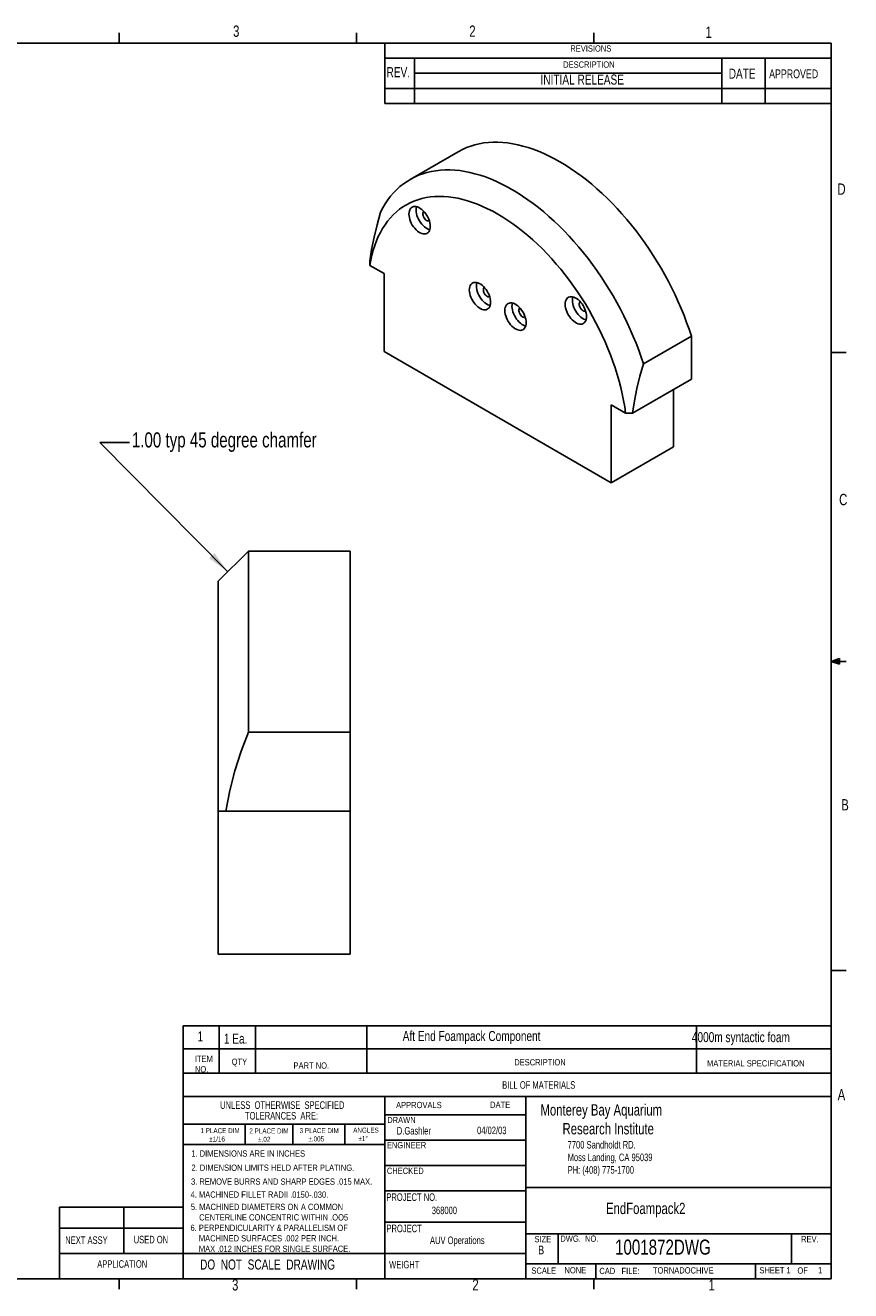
# Model space of a CAD drawing. Extents: x 0.5 to 16.5, y 0.3 to 10.8.
# Tile 2 of 2: x 9.7 to 16.5, y 0.3 to 10.8. Entities that reach past the tile are written whole.
import ezdxf

# ---------------------------------------------------------------- set-up
doc = ezdxf.new("R2010")
doc.units = 0
doc.layers.get('0').update_dxf_attribs({"linetype": 'CONTINUOUS'})
doc.styles.add('SLDTEXTSTYLE0', font='txt', dxfattribs={"width": 0.75})
doc.dimstyles.new('SLDDIMSTYLE8', dxfattribs={"dimtxt": 6, "dimasz": 0.1875, "dimexe": 0, "dimexo": 0.0625, "dimgap": 1.5, "dimtad": 0, "dimtih": 1, "dimtoh": 1, "dimdec": 0, "dimzin": 0, "dimtxsty": 'STANDARD', "dimsah": 1, "dimcen": 0.09, "dimazin": 3, "dimtfac": 1, "dimtdec": 0, "dimtofl": 0, "dimtmove": 0, "dimatfit": 3, "dimtolj": 1, "dimtzin": 0})

msp = doc.modelspace()

# ---------------------------------------------------------------- linework, layer by layer
at = {"color": 7, "linetype": 'CONTINUOUS'}
for p, q in [((10.46975, 10.64207), (10.46975, 10.72687)), ((12.4385, 10.64207), (12.4385, 10.72687)), ((14.40725, 10.64207), (14.40725, 10.72687)), ((0.62625, 10.64207), (16.37625, 10.64207)), ((12.67239, 10.14207), (12.67239, 10.64207)), ((16.37625, 0.39207), (16.37625, 10.64207)), ((12.67239, 10.51707), (16.37625, 10.51707)), ((12.9197, 10.51707), (12.9197, 10.14207)), ((15.46928, 10.51707), (15.46928, 10.14207)), ((15.82922, 10.51707), (15.82922, 10.14207)), ((12.9197, 10.39207), (15.46928, 10.39207)), ((12.67239, 10.26707), (16.37625, 10.26707)), ((12.67239, 10.14207), (16.37625, 10.14207)), ((13.282, 9.74162), (12.88425, 9.51201)), ((12.54932, 8.79902), (12.54893, 8.83269)), ((12.54932, 8.79902), (12.6681, 8.73045)), ((12.6681, 8.73045), (12.6681, 8.08402)), ((14.81806, 7.98158), (15.21581, 8.21119)), ((15.21581, 7.85499), (15.21581, 8.21119)), ((12.6681, 8.08402), (14.55207, 6.99643)), ((16.37625, 8.07529), (16.50125, 8.07529)), ((14.72918, 7.57406), (15.21581, 7.85499)), ((15.06767, 7.29408), (15.06767, 7.76947)), ((14.55207, 6.99643), (14.55207, 7.64286)), ((14.55207, 7.64286), (14.67085, 7.57429)), ((14.72918, 7.57406), (14.67085, 7.57429)), ((14.55207, 6.99643), (15.06767, 7.29408)), ((11.54227, 6.42948), (11.29227, 6.17948)), ((12.38602, 6.42948), (11.54227, 6.42948)), ((11.54227, 6.42948), (11.54227, 4.92759)), ((12.38602, 4.92759), (12.38602, 6.42948)), ((11.29227, 4.27323), (11.29227, 6.17948)), ((16.37625, 5.51279), (16.44343, 5.5368)), ((16.37625, 5.51279), (16.44343, 5.52183)), ((16.37625, 5.51279), (16.50125, 5.51279)), ((16.37625, 5.51279), (16.44343, 5.49021)), ((16.37625, 5.51279), (16.44343, 5.50248)), ((16.44343, 5.5368), (16.44343, 5.49021)), ((11.54227, 4.92759), (12.38602, 4.92759)), ((12.38602, 4.27323), (12.38602, 4.92759)), ((11.35373, 4.27323), (11.29227, 4.27323)), ((11.29227, 3.08573), (11.29227, 4.27323)), ((11.35373, 4.27323), (12.38602, 4.27323)), ((12.38602, 3.08573), (12.38602, 4.27323)), ((11.29227, 3.08573), (12.38602, 3.08573)), ((16.37625, 2.95029), (16.50125, 2.95029)), ((11, 2.3), (11, 2.4907)), ((11, 2.4907), (16.37625, 2.4907)), ((11.3, 2.3), (11.3, 2.4907)), ((11.6, 2.3), (11.6, 2.4907)), ((12.52374, 2.1), (12.52374, 2.4907)), ((15.25856, 2.1), (15.25856, 2.4907)), ((16.37625, 2.3), (11, 2.3)), ((11, 0.39207), (11, 2.3)), ((11.3, 2.3), (11.3, 2.1)), ((11.6, 2.3), (11.6, 2.1)), ((16.37625, 2.1), (11, 2.1)), ((12.67239, 1.90398), (11, 1.90398)), ((12.67239, 1.90398), (16.37625, 1.90398)), ((12.67239, 1.90398), (12.67239, 0.39207)), ((13.84349, 1.90398), (13.84349, 0.39207)), ((12.67239, 1.75398), (13.84349, 1.75398)), ((11, 1.67712), (12.67239, 1.67712)), ((11.51392, 1.67712), (11.51392, 1.50658)), ((11.91122, 1.67712), (11.91122, 1.50658)), ((12.34207, 1.67712), (12.34207, 1.50658)), ((11.91122, 1.50658), (11, 1.50658)), ((11.91122, 1.50658), (12.67239, 1.50658)), ((12.67239, 1.54398), (13.84349, 1.54398)), ((12.67239, 1.33398), (13.84349, 1.33398)), ((12.67239, 1.12398), (13.84349, 1.12398)), ((13.84349, 1.15095), (16.37625, 1.15095)), ((9.97625, 0.39207), (9.97625, 0.9869)), ((9.97625, 0.9869), (11, 0.9869)), ((10.50883, 0.9869), (10.50883, 0.60398)), ((13.84349, 0.86398), (12.67239, 0.86398)), ((9.97625, 0.81367), (11, 0.81367)), ((13.84349, 0.76707), (16.37625, 0.76707)), ((14.10989, 0.76707), (14.10989, 0.51707)), ((16.04739, 0.76707), (16.04739, 0.51707)), ((9.97625, 0.60398), (13.84349, 0.60398)), ((13.84349, 0.51707), (16.37625, 0.51707)), ((14.42239, 0.51707), (14.42239, 0.39207)), ((15.74739, 0.51707), (15.74739, 0.39207)), ((16.37625, 0.39207), (0.62625, 0.39207)), ((10.46975, 0.39207), (10.46975, 0.30727)), ((12.4385, 0.39207), (12.4385, 0.30727)), ((14.40725, 0.39207), (14.40725, 0.30727))]:
    msp.add_line(p, q, dxfattribs=at)
at = {"color": 7, "linetype": 'CONTINUOUS', "flags": 128}
for points in [[(15.21581, 8.21119), (15.19703, 8.26842), (15.17677, 8.32566), (15.15505, 8.38283), (15.13192, 8.43987), (15.1074, 8.49669), (15.08152, 8.5532), (15.05432, 8.60934), (15.02584, 8.66503), (14.99612, 8.72018), (14.9652, 8.77473), (14.93311, 8.82859), (14.89991, 8.88169), (14.86565, 8.93397), (14.83036, 8.98534), (14.79409, 9.03574), (14.75691, 9.0851), (14.71885, 9.13334), (14.67997, 9.18041), (14.64033, 9.22623), (14.59998, 9.27074), (14.55897, 9.31389), (14.51737, 9.35561), (14.47522, 9.39585), (14.43259, 9.43455), (14.38954, 9.47165), (14.34612, 9.5071), (14.3024, 9.54087), (14.25844, 9.57289), (14.21429, 9.60313), (14.17002, 9.63153), (14.12568, 9.65808), (14.08135, 9.68272), (14.03708, 9.70542), (13.99293, 9.72616), (13.94897, 9.7449), (13.90524, 9.76162), (13.86183, 9.77629), (13.81877, 9.7889), (13.77615, 9.79942), (13.734, 9.80784), (13.69239, 9.81416), (13.65139, 9.81836), (13.61103, 9.82043), (13.57139, 9.82038), (13.53252, 9.8182), (13.49446, 9.81389), (13.45727, 9.80747), (13.42101, 9.79894), (13.38572, 9.78831), (13.35145, 9.7756), (13.31825, 9.76083), (13.28617, 9.74401), (13.282, 9.74162)], [(12.63781, 9.24021), (12.65659, 9.27575), (12.67685, 9.3096), (12.69857, 9.34171), (12.7217, 9.37203), (12.74622, 9.40054), (12.7721, 9.42717), (12.7993, 9.45191), (12.82778, 9.47471), (12.8575, 9.49555), (12.88842, 9.51439), (12.92051, 9.53121), (12.95371, 9.54599), (12.98797, 9.5587), (13.02326, 9.56932), (13.05953, 9.57786), (13.09671, 9.58428), (13.13477, 9.58858), (13.17365, 9.59076), (13.21329, 9.59081), (13.25364, 9.58874), (13.29465, 9.58454), (13.33625, 9.57823), (13.3784, 9.5698), (13.42103, 9.55928), (13.46408, 9.54668), (13.5075, 9.532), (13.55122, 9.51529), (13.59518, 9.49655), (13.63933, 9.47581), (13.6836, 9.45311), (13.72794, 9.42846), (13.77227, 9.40192), (13.81654, 9.37351), (13.86069, 9.34327), (13.90465, 9.31125), (13.94838, 9.27749), (13.99179, 9.24203), (14.03484, 9.20493), (14.07747, 9.16624), (14.11962, 9.126), (14.16123, 9.08428), (14.20223, 9.04113), (14.24259, 8.99661), (14.28223, 8.95079), (14.3211, 8.90372), (14.35916, 8.85548), (14.39635, 8.80613), (14.43261, 8.75573), (14.4679, 8.70435), (14.50217, 8.65208), (14.53536, 8.59897), (14.56745, 8.54511), (14.59837, 8.49056), (14.6281, 8.43541), (14.65658, 8.37973), (14.68377, 8.32359), (14.70965, 8.26707), (14.73417, 8.21026), (14.75731, 8.15322), (14.77902, 8.09604), (14.79928, 8.0388), (14.81806, 7.98158)], [(14.67085, 7.57429), (14.66314, 7.6264), (14.65382, 7.67905), (14.64292, 7.73217), (14.63044, 7.78567), (14.6164, 7.83947), (14.60083, 7.89348), (14.58375, 7.94764), (14.56519, 8.00184), (14.54517, 8.05602), (14.52372, 8.11008), (14.50088, 8.16395), (14.47669, 8.21755), (14.45117, 8.27078), (14.42437, 8.32358), (14.39633, 8.37585), (14.36709, 8.42753), (14.3367, 8.47853), (14.3052, 8.52877), (14.27264, 8.57818), (14.23907, 8.62668), (14.20454, 8.67419), (14.1691, 8.72066), (14.13281, 8.766), (14.09573, 8.81014), (14.0579, 8.85303), (14.0194, 8.89458), (13.98026, 8.93475), (13.94057, 8.97346), (13.90037, 9.01067), (13.85973, 9.0463), (13.8187, 9.08032), (13.77736, 9.11266), (13.73577, 9.14328), (13.69398, 9.17212), (13.65206, 9.19916), (13.61008, 9.22434), (13.56811, 9.24763), (13.52619, 9.26899), (13.4844, 9.28838), (13.44281, 9.30579), (13.40147, 9.32118), (13.36044, 9.33453), (13.3198, 9.34582), (13.2796, 9.35503), (13.23991, 9.36215), (13.20077, 9.36716), (13.16227, 9.37007), (13.12444, 9.37085), (13.08736, 9.36953), (13.05107, 9.36609), (13.01563, 9.36053), (12.9811, 9.35288), (12.94753, 9.34314), (12.91497, 9.33133), (12.88347, 9.31746), (12.85308, 9.30155), (12.82384, 9.28363), (12.7958, 9.26373), (12.769, 9.24188), (12.74348, 9.21811), (12.71928, 9.19245), (12.69645, 9.16495), (12.675, 9.13564), (12.65498, 9.10458), (12.63642, 9.07181), (12.61934, 9.03738), (12.60377, 9.00134), (12.58973, 8.96374), (12.57725, 8.92465), (12.56635, 8.88413), (12.55703, 8.84223), (12.54932, 8.79902)], [(12.54893, 8.83269), (12.56412, 8.93181), (12.58426, 9.03287), (12.60905, 9.13606), (12.63781, 9.24021)], [(13.05029, 9.12222), (13.04947, 9.13659), (13.04701, 9.15165), (13.04297, 9.16711), (13.03742, 9.18268), (13.03047, 9.19808), (13.02223, 9.21301), (13.01288, 9.22721), (13.00257, 9.24039), (12.9915, 9.25233), (12.97989, 9.2628), (12.96794, 9.27159), (12.95587, 9.27856), (12.94392, 9.28356), (12.9323, 9.28651), (12.92124, 9.28734), (12.91093, 9.28606), (12.90157, 9.28267), (12.89334, 9.27724), (12.88638, 9.26988), (12.88083, 9.26071), (12.87679, 9.24992), (12.87434, 9.23769), (12.87352, 9.22427), (12.87434, 9.2099), (12.87679, 9.19484), (12.88083, 9.17938), (12.88638, 9.16381), (12.89334, 9.14841), (12.90157, 9.13348), (12.91093, 9.11928), (12.92124, 9.1061), (12.9323, 9.09416), (12.94392, 9.08369), (12.95587, 9.0749), (12.96794, 9.06793), (12.97989, 9.06293), (12.9915, 9.05998), (13.00257, 9.05915), (13.01288, 9.06043), (13.02223, 9.06382), (13.03047, 9.06925), (13.03742, 9.07662), (13.04297, 9.08578), (13.04701, 9.09657), (13.04947, 9.1088), (13.05029, 9.12222)], [(12.93625, 9.28573), (12.93572, 9.28393), (12.93326, 9.27171), (12.93244, 9.25829), (12.93326, 9.24391), (12.93572, 9.22886), (12.93976, 9.2134), (12.94531, 9.19783), (12.95227, 9.18243), (12.9605, 9.1675), (12.96986, 9.1533), (12.98016, 9.14011), (12.99123, 9.12818), (13.00285, 9.11771), (13.0148, 9.10891), (13.02686, 9.10195), (13.03881, 9.09695), (13.04648, 9.09478)], [(13.04248, 9.16868), (13.03951, 9.16749), (13.03322, 9.16693), (13.02626, 9.16854), (13.01901, 9.17224), (13.01186, 9.17783), (13.00518, 9.185), (12.99936, 9.19338), (12.99469, 9.2025), (12.99143, 9.21188), (12.98975, 9.22101), (12.98975, 9.2294), (12.99143, 9.23659), (12.99469, 9.24221), (12.99824, 9.24531)], [(13.55116, 8.49285), (13.55034, 8.50722), (13.54788, 8.52228), (13.54384, 8.53774), (13.53829, 8.55331), (13.53133, 8.56871), (13.5231, 8.58364), (13.51374, 8.59784), (13.50344, 8.61102), (13.49237, 8.62296), (13.48075, 8.63343), (13.4688, 8.64222), (13.45674, 8.64919), (13.44479, 8.65419), (13.43317, 8.65714), (13.42211, 8.65797), (13.4118, 8.65669), (13.40244, 8.6533), (13.39421, 8.64787), (13.38725, 8.64051), (13.3817, 8.63134), (13.37766, 8.62055), (13.37521, 8.60832), (13.37438, 8.5949), (13.37521, 8.58053), (13.37766, 8.56547), (13.3817, 8.55001), (13.38725, 8.53444), (13.39421, 8.51904), (13.40244, 8.50411), (13.4118, 8.48991), (13.42211, 8.47673), (13.43317, 8.46479), (13.44479, 8.45432), (13.45674, 8.44553), (13.4688, 8.43856), (13.48075, 8.43356), (13.49237, 8.43061), (13.50344, 8.42978), (13.51374, 8.43106), (13.5231, 8.43445), (13.53133, 8.43988), (13.53829, 8.44725), (13.54384, 8.45641), (13.54788, 8.4672), (13.55034, 8.47943), (13.55116, 8.49285)], [(13.43712, 8.65636), (13.43659, 8.65456), (13.43413, 8.64234), (13.43331, 8.62892), (13.43413, 8.61454), (13.43659, 8.59949), (13.44063, 8.58403), (13.44618, 8.56846), (13.45313, 8.55306), (13.46137, 8.53813), (13.47072, 8.52393), (13.48103, 8.51074), (13.4921, 8.49881), (13.50371, 8.48834), (13.51566, 8.47954), (13.52773, 8.47258), (13.53968, 8.46758), (13.54735, 8.46541)], [(13.54335, 8.53931), (13.54038, 8.53812), (13.53409, 8.53756), (13.52713, 8.53917), (13.51988, 8.54287), (13.51272, 8.54846), (13.50605, 8.55563), (13.50022, 8.56401), (13.49555, 8.57313), (13.49229, 8.58251), (13.49062, 8.59164), (13.49062, 8.60003), (13.49229, 8.60722), (13.49555, 8.61284), (13.49911, 8.61594)], [(14.34665, 8.37385), (14.34583, 8.38822), (14.34338, 8.40328), (14.33934, 8.41873), (14.33379, 8.43431), (14.32683, 8.4497), (14.3186, 8.46464), (14.30924, 8.47883), (14.29893, 8.49202), (14.28787, 8.50396), (14.27625, 8.51442), (14.2643, 8.52322), (14.25223, 8.53018), (14.24028, 8.53519), (14.22867, 8.53813), (14.2176, 8.53897), (14.20729, 8.53768), (14.19794, 8.53429), (14.1897, 8.52887), (14.18275, 8.5215), (14.1772, 8.51234), (14.17316, 8.50154), (14.1707, 8.48932), (14.16988, 8.4759), (14.1707, 8.46152), (14.17316, 8.44647), (14.1772, 8.43101), (14.18275, 8.41544), (14.1897, 8.40004), (14.19794, 8.3851), (14.20729, 8.37091), (14.2176, 8.35772), (14.22867, 8.34578), (14.24028, 8.33532), (14.25223, 8.32652), (14.2643, 8.31956), (14.27625, 8.31456), (14.28787, 8.31161), (14.29893, 8.31077), (14.30924, 8.31206), (14.3186, 8.31545), (14.32683, 8.32088), (14.33379, 8.32824), (14.33934, 8.33741), (14.34338, 8.3482), (14.34583, 8.36042), (14.34665, 8.37385)], [(14.23261, 8.53735), (14.23208, 8.53556), (14.22963, 8.52334), (14.2288, 8.50991), (14.22963, 8.49554), (14.23208, 8.48048), (14.23612, 8.46503), (14.24167, 8.44945), (14.24863, 8.43406), (14.25686, 8.41912), (14.26622, 8.40493), (14.27653, 8.39174), (14.28759, 8.3798), (14.29921, 8.36934), (14.31116, 8.36054), (14.32322, 8.35358), (14.33517, 8.34857), (14.34285, 8.3464)], [(13.84579, 8.32276), (13.84496, 8.33714), (13.84251, 8.35219), (13.83847, 8.36765), (13.83292, 8.38323), (13.82596, 8.39862), (13.81773, 8.41356), (13.80837, 8.42775), (13.79806, 8.44094), (13.787, 8.45288), (13.77538, 8.46334), (13.76343, 8.47214), (13.75137, 8.4791), (13.73942, 8.4841), (13.7278, 8.48705), (13.71673, 8.48789), (13.70643, 8.4866), (13.69707, 8.48321), (13.68883, 8.47779), (13.68188, 8.47042), (13.67633, 8.46126), (13.67229, 8.45046), (13.66983, 8.43824), (13.66901, 8.42482), (13.66983, 8.41044), (13.67229, 8.39539), (13.67633, 8.37993), (13.68188, 8.36435), (13.68883, 8.34896), (13.69707, 8.33402), (13.70643, 8.31983), (13.71673, 8.30664), (13.7278, 8.2947), (13.73942, 8.28424), (13.75137, 8.27544), (13.76343, 8.26848), (13.77538, 8.26348), (13.787, 8.26053), (13.79806, 8.25969), (13.80837, 8.26098), (13.81773, 8.26437), (13.82596, 8.2698), (13.83292, 8.27716), (13.83847, 8.28633), (13.84251, 8.29712), (13.84496, 8.30934), (13.84579, 8.32276)], [(13.73174, 8.48627), (13.73121, 8.48448), (13.72876, 8.47226), (13.72794, 8.45883), (13.72876, 8.44446), (13.73121, 8.4294), (13.73525, 8.41394), (13.7408, 8.39837), (13.74776, 8.38297), (13.75599, 8.36804), (13.76535, 8.35385), (13.77566, 8.34066), (13.78672, 8.32872), (13.79834, 8.31826), (13.81029, 8.30946), (13.82236, 8.3025), (13.83431, 8.29749), (13.84198, 8.29532)], [(13.83798, 8.36922), (13.83501, 8.36804), (13.82872, 8.36748), (13.82176, 8.36909), (13.8145, 8.37279), (13.80735, 8.37837), (13.80068, 8.38555), (13.79485, 8.39392), (13.79018, 8.40304), (13.78692, 8.41242), (13.78525, 8.42155), (13.78525, 8.42994), (13.78692, 8.43714), (13.79018, 8.44275), (13.79374, 8.44585)], [(14.33884, 8.4203), (14.33588, 8.41912), (14.32958, 8.41856), (14.32262, 8.42017), (14.31537, 8.42387), (14.30822, 8.42945), (14.30155, 8.43663), (14.29572, 8.445), (14.29105, 8.45412), (14.28779, 8.4635), (14.28611, 8.47263), (14.28611, 8.48102), (14.28779, 8.48822), (14.29105, 8.49383), (14.29461, 8.49693)], [(14.81806, 7.98158), (14.78971, 7.87904), (14.7651, 7.7769), (14.74467, 7.67489), (14.72918, 7.57406)], [(11.54227, 4.92759), (11.48213, 4.76929), (11.42992, 4.60776), (11.3866, 4.44203), (11.35373, 4.27323)]]:
    msp.add_lwpolyline(points, dxfattribs=at)

# ---------------------------------------------------------------- texts
at = {"color": 7, "attachment_point": 1, "style": 'SLDTEXTSTYLE0'}
for s, insert, char_height in [('3', (11.41485, 10.78835), 0.09375), ('2', (13.37409, 10.78835), 0.09375), ('1', (15.33333, 10.77987), 0.09375), ('REVISIONS', (14.21196, 10.62381), 0.052083), ('REV.', (12.68775, 10.44286), 0.083333), ('DESCRIPTION', (14.15276, 10.49037), 0.0520833), ('DATE', (15.52595, 10.43082), 0.083333), ('APPROVED', (15.86124, 10.42404), 0.072917), ('INITIAL RELEASE', (13.96494, 10.38176), 0.0833333), ('D', (16.42762, 9.47836), 0.09375), ('1.00 typ 45 degree chamfer', (10.57519, 7.41386), 0.125), ('C', (16.4418, 6.90343), 0.09375), ('B', (16.45931, 4.37145), 0.09375), ('1', (11.12034, 2.44579), 0.08333), ('1 Ea.', (11.33855, 2.42699), 0.083333), ('Aft End Foampack Component', (12.82169, 2.44866), 0.0833333), ('4000m syntactic foam', (15.22039, 2.43942), 0.0833333), ('ITEM', (11.09742, 2.24314), 0.052083), ('QTY', (11.40298, 2.21972), 0.052083), ('DESCRIPTION', (13.74691, 2.21537), 0.0520833), ('MATERIAL SPECIFICATION', (15.34586, 2.2064), 0.0520833), ('NO.', (11.09857, 2.15733), 0.052083), ('PART NO.', (11.91641, 2.18782), 0.052083), ('BILL OF MATERIALS', (13.64693, 2.03224), 0.0625), ('A', (16.42952, 1.96707), 0.09375), ('UNLESS  OTHERWISE  SPECIFIED', (11.30724, 1.86536), 0.0625), ('APPROVALS', (12.7669, 1.86062), 0.052083), ('DATE', (13.54707, 1.86221), 0.052083), ('Monterey Bay Aquarium\\P       Research Institute', (13.96455, 1.84104), 0.09375), ('TOLERANCES  ARE:', (11.51351, 1.77687), 0.0625), ('DRAWN', (12.69346, 1.73658), 0.052083), ('1 PLACE DIM\\P     %%p1/16', (11.14446, 1.64279), 0.0416667), ('2 PLACE DIM\\P     %%p.02', (11.54987, 1.64063), 0.0416667), ('3 PLACE DIM\\P     %%p.005', (11.96716, 1.64358), 0.0416667), ('ANGLES\\P   %%p1%%d', (12.41125, 1.64681), 0.041667), ('D.Gashler', (12.7731, 1.65235), 0.0625), ('04/02/03', (13.43869, 1.65534), 0.0625), ('ENGINEER', (12.69062, 1.52799), 0.052083), ('7700 Sandholdt RD.\\PMoss Landing, CA 95039\\PPH: (408) 775-1700', (14.18986, 1.53598), 0.0625), ('1. DIMENSIONS ARE IN INCHES', (11.06838, 1.45816), 0.0520833), ('2. DIMENSION LIMITS HELD AFTER PLATING.', (11.06955, 1.34081), 0.0520833), ('CHECKED', (12.69049, 1.31478), 0.052083), ('3. REMOVE BURRS AND SHARP EDGES .015 MAX.', (11.06599, 1.22556), 0.0520833), ('4. MACHINED FILLET RADII .0150-.030.', (11.0624, 1.11761), 0.0520833), ('PROJECT NO.', (12.68599, 1.10194), 0.0625), ('5. MACHINED DIAMETERS ON A COMMON\\P    CENTERLINE CONCENTRIC WITHIN .OO5', (11.06443, 1.01575), 0.0520833), ('368000', (13.0632, 0.99182), 0.0625), ('EndFoampack2', (14.50811, 1.02399), 0.09375), ('6. PERPENDICULARITY & PARALLELISM OF\\P    MACHINED SURFACES .002 PER INCH.\\P    MAX .012 INCHES FOR SINGLE SURFACE.', (11.06161, 0.84199), 0.0520833), ('PROJECT', (12.68725, 0.84214), 0.0625), ('NEXT ASSY', (10.02281, 0.7452), 0.0625), ('USED ON', (10.59039, 0.7497), 0.0625), ('AUV Operations', (13.04798, 0.74377), 0.0625), ('SIZE', (13.91481, 0.74828), 0.052083), ('DWG.  NO.', (14.1292, 0.75211), 0.052083), ('REV.', (16.12624, 0.74828), 0.052083), ('B', (13.94577, 0.66855), 0.07292), ('1001872DWG', (14.58302, 0.71846), 0.125), ('APPLICATION', (10.2879, 0.54746), 0.0625), ('DO  NOT  SCALE  DRAWING', (11.14108, 0.5532), 0.0833333), ('WEIGHT', (12.70915, 0.54221), 0.0625), ('SCALE ', (13.88922, 0.48714), 0.052083), ('NONE', (14.16338, 0.49068), 0.052083), ('CAD   FILE:   ', (14.4529, 0.48429), 0.0520833), ('TORNADO\\ARCHIVE', (14.8973, 0.48916), 0.0520833), ('SHEET', (15.78019, 0.49012), 0.052083), ('1', (16.00418, 0.48986), 0.05208), ('OF', (16.09572, 0.48765), 0.052083), ('1', (16.26731, 0.49094), 0.05208), ('3', (11.40637, 0.38997), 0.09375), ('2', (13.39954, 0.38997), 0.09375), ('1', (15.35878, 0.38997), 0.09375)]:
    msp.add_mtext(s, dxfattribs=dict(at, insert=insert, char_height=char_height))

# ---------------------------------------------------------------- leaders
at = {"color": 7}
msp.add_leader([(11.37033, 6.25754), (10.30943, 7.33048), (10.55549, 7.33048)], dimstyle='SLDDIMSTYLE8', dxfattribs=at)

doc.saveas('drawing.dxf')
